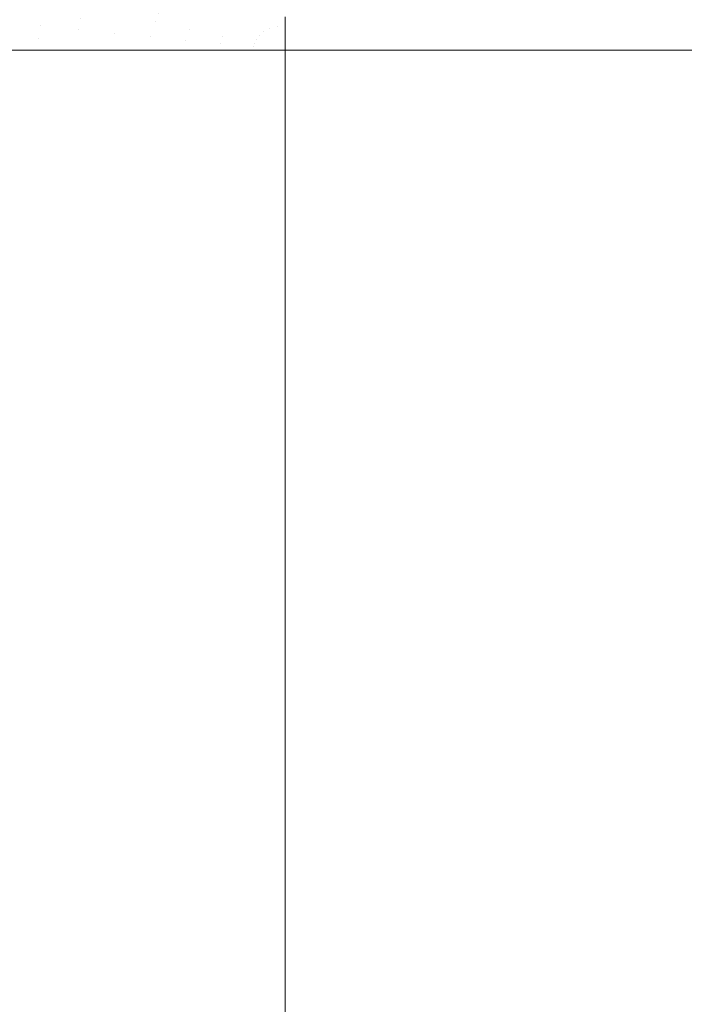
# Model space of a CAD drawing. Header units: centimetres. Extents: x -35.1 to 36.2, y 4.2 to 6.
# Tile 54 of 256: x -34.9933 to -34.9062, y 5.7751 to 5.9041. Entities that reach past the tile are written whole.
import ezdxf

# ---------------------------------------------------------------- set-up
doc = ezdxf.new("R2010")
doc.units = ezdxf.units.CM
doc.header["$LTSCALE"] = 2.54
doc.layers.add('Lucido design-1', color=7, linetype='Continuous')

# ---------------------------------------------------------------- blocks, each defined once
blk = doc.blocks.new('Gruppo-4-1')
at = {"color": 7, "linetype": 'Continuous', "lineweight": 9}
for points, invisible_edges in [([(-34.97552, 5.90381, -2312.32305), (-34.97444, 5.90591, -2312.32305), (-34.97871, 5.90746, -2312.3236), (-34.9795, 5.90611, -2312.3236)], 15), ([(-34.96898, 5.90598, -2312.32265), (-34.96537, 5.90396, -2312.32238), (-34.96415, 5.90494, -2312.32238), (-34.96711, 5.90748, -2312.32265)], 15), ([(-34.96711, 5.90748, -2313.12169), (-34.96415, 5.90494, -2313.12196), (-34.96537, 5.90396, -2313.12196), (-34.96898, 5.90598, -2313.12169)], 15), ([(-34.99514, 5.90582, -2312.32617), (-34.9956, 5.90381, -2312.32617), (-34.99056, 5.9033, -2312.32514), (-34.99016, 5.90504, -2312.32514)], 15), ([(-34.99016, 5.90504, -2313.1192), (-34.99056, 5.9033, -2313.1192), (-34.9956, 5.90381, -2313.11817), (-34.99514, 5.90582, -2313.11817)], 15), ([(-34.98079, 5.90232, -2312.3236), (-34.98009, 5.9048, -2312.3236), (-34.98477, 5.90582, -2312.32429), (-34.98528, 5.90428, -2312.32429)], 15), ([(-34.98528, 5.90428, -2313.12005), (-34.98477, 5.90582, -2313.12005), (-34.98009, 5.9048, -2313.12074), (-34.98079, 5.90232, -2313.12074)], 15), ([(-34.9795, 5.90611, -2312.3236), (-34.98009, 5.9048, -2312.3236), (-34.97552, 5.90381, -2312.32305)], 11), ([(-34.9795, 5.90611, -2313.12074), (-34.97506, 5.90484, -2313.12129), (-34.97552, 5.90381, -2313.12129), (-34.98009, 5.9048, -2313.12074)], 15), ([(-34.97028, 5.90439, -2312.32265), (-34.97444, 5.90591, -2312.32305), (-34.97552, 5.90381, -2312.32305), (-34.97108, 5.90284, -2312.32265)], 15), ([(-34.97506, 5.90484, -2313.12129), (-34.97444, 5.90591, -2313.12129), (-34.97028, 5.90439, -2313.12169), (-34.97108, 5.90284, -2313.12169)], 15), ([(-34.97028, 5.90439, -2312.32265), (-34.96623, 5.90291, -2312.32238), (-34.96537, 5.90396, -2312.32238), (-34.96898, 5.90598, -2312.32265)], 15), ([(-34.96898, 5.90598, -2313.12169), (-34.96537, 5.90396, -2313.12196), (-34.96623, 5.90291, -2313.12196), (-34.97028, 5.90439, -2313.12169)], 15), ([(-34.96048, 5.90289, -2312.32222), (-34.96253, 5.90578, -2312.32238), (-34.96415, 5.90494, -2312.32238), (-34.96127, 5.90248, -2312.32222)], 15), ([(-34.96127, 5.90248, -2313.12212), (-34.96415, 5.90494, -2313.12196), (-34.96253, 5.90578, -2313.12196), (-34.96048, 5.90289, -2313.12212)], 15), ([(-34.95952, 5.90316, -2312.32222), (-34.9606, 5.90634, -2312.32238), (-34.96253, 5.90578, -2312.32238), (-34.96048, 5.90289, -2312.32222)], 15), ([(-34.96048, 5.90289, -2313.12212), (-34.96253, 5.90578, -2313.12196), (-34.9606, 5.90634, -2313.12196), (-34.95952, 5.90316, -2313.12212)], 15), ([(-34.95848, 5.90445, -2312.32227), (-34.9606, 5.90634, -2312.32238), (-34.95952, 5.90316, -2312.32222)], 11), ([(-34.95952, 5.90316, -2313.12212), (-34.9606, 5.90634, -2313.12196), (-34.95848, 5.90445, -2313.12207)], 11), ([(-34.99078, 5.90165, -2312.32514), (-34.99056, 5.9033, -2312.32514), (-34.9956, 5.90381, -2312.32617), (-34.99586, 5.90189, -2312.32617)], 15), ([(-34.99586, 5.90189, -2313.11817), (-34.9956, 5.90381, -2313.11817), (-34.99056, 5.9033, -2313.1192), (-34.99078, 5.90165, -2313.1192)], 15), ([(-34.99016, 5.90504, -2312.32514), (-34.99056, 5.9033, -2312.32514), (-34.98562, 5.90281, -2312.32429), (-34.98528, 5.90428, -2312.32429)], 15), ([(-34.98528, 5.90428, -2313.12005), (-34.98562, 5.90281, -2313.12005), (-34.99056, 5.9033, -2313.1192), (-34.99016, 5.90504, -2313.1192)], 15), ([(-34.98528, 5.90428, -2312.32429), (-34.98562, 5.90281, -2312.32429), (-34.98079, 5.90232, -2312.3236)], 11), ([(-34.98079, 5.90232, -2313.12074), (-34.98562, 5.90281, -2313.12005), (-34.98528, 5.90428, -2313.12005)], 11), ([(-34.98079, 5.90232, -2312.3236), (-34.97608, 5.90185, -2312.32305), (-34.97552, 5.90381, -2312.32305), (-34.98009, 5.9048, -2312.3236)], 15), ([(-34.98009, 5.9048, -2313.12074), (-34.97552, 5.90381, -2313.12129), (-34.97608, 5.90185, -2313.12129), (-34.98079, 5.90232, -2313.12074)], 15), ([(-34.97108, 5.90284, -2312.32265), (-34.97552, 5.90381, -2312.32305), (-34.97608, 5.90185, -2312.32305)], 11), ([(-34.97149, 5.90139, -2313.12169), (-34.97608, 5.90185, -2313.12129), (-34.97552, 5.90381, -2313.12129), (-34.97108, 5.90284, -2313.12169)], 15), ([(-34.97108, 5.90284, -2313.12169), (-34.97552, 5.90381, -2313.12129), (-34.97506, 5.90484, -2313.12129)], 11), ([(-34.97108, 5.90284, -2312.32265), (-34.96675, 5.90189, -2312.32238), (-34.96623, 5.90291, -2312.32238), (-34.97028, 5.90439, -2312.32265)], 15), ([(-34.97028, 5.90439, -2313.12169), (-34.96623, 5.90291, -2313.12196), (-34.96675, 5.90189, -2313.12196), (-34.97108, 5.90284, -2313.12169)], 15), ([(-34.96187, 5.90199, -2312.32222), (-34.96537, 5.90396, -2312.32238), (-34.96623, 5.90291, -2312.32238), (-34.96229, 5.90148, -2312.32222)], 15), ([(-34.96229, 5.90148, -2313.12212), (-34.96623, 5.90291, -2313.12196), (-34.96537, 5.90396, -2313.12196), (-34.96187, 5.90199, -2313.12212)], 15), ([(-34.96127, 5.90248, -2312.32222), (-34.96415, 5.90494, -2312.32238), (-34.96537, 5.90396, -2312.32238), (-34.96187, 5.90199, -2312.32222)], 15), ([(-34.96187, 5.90199, -2313.12212), (-34.96537, 5.90396, -2313.12196), (-34.96415, 5.90494, -2313.12196), (-34.96127, 5.90248, -2313.12212)], 15), ([(-34.95952, 5.90316, -2312.32222), (-34.95848, 5.90326, -2312.32224), (-34.95848, 5.90445, -2312.32227)], 9), ([(-34.95848, 5.90445, -2313.12207), (-34.95848, 5.90326, -2313.1221), (-34.95952, 5.90316, -2313.12212)], 10), ([(36.07398, 5.90326, -2312.32224), (36.07398, 5.90445, -2312.32227), (-34.95848, 5.90445, -2312.32227), (-34.95848, 5.90326, -2312.32224)], 10), ([(-34.95848, 5.90326, -2313.1221), (-34.95848, 5.90445, -2313.12207), (-11.28099, 5.90445, -2313.12207), (-11.28099, 5.90326, -2313.1221)], 10), ([(-34.99037, 5.90009, -2312.32505), (-34.99056, 5.9033, -2312.32514), (-34.99078, 5.90165, -2312.32514)], 11), ([(-34.99078, 5.90165, -2313.1192), (-34.99056, 5.9033, -2313.1192), (-34.99037, 5.90009, -2313.11929)], 11), ([(-34.99056, 5.9033, -2312.32514), (-34.99037, 5.90009, -2312.32505), (-34.98586, 5.90009, -2312.32432)], 9), ([(-34.98586, 5.90009, -2312.32432), (-34.98562, 5.90281, -2312.32429), (-34.99056, 5.9033, -2312.32514)], 11), ([(-34.99056, 5.9033, -2313.1192), (-34.98562, 5.90281, -2313.12005), (-34.98586, 5.90009, -2313.12002)], 11), ([(-34.98586, 5.90009, -2313.12002), (-34.99037, 5.90009, -2313.11929), (-34.99056, 5.9033, -2313.1192)], 10), ([(-34.98562, 5.90281, -2312.32429), (-34.98586, 5.90009, -2312.32432), (-34.98362, 5.90009, -2312.32395)], 9), ([(-34.98362, 5.90009, -2313.12039), (-34.98586, 5.90009, -2313.12002), (-34.98562, 5.90281, -2313.12005)], 10), ([(-34.98079, 5.90232, -2312.3236), (-34.98562, 5.90281, -2312.32429), (-34.98362, 5.90009, -2312.32395)], 11), ([(-34.98362, 5.90009, -2313.12039), (-34.98562, 5.90281, -2313.12005), (-34.98079, 5.90232, -2313.12074)], 11), ([(-34.97608, 5.90185, -2312.32305), (-34.9716, 5.90009, -2312.32268), (-34.97108, 5.90284, -2312.32265)], 11), ([(-34.97108, 5.90284, -2312.32265), (-34.9716, 5.90009, -2312.32268), (-34.96979, 5.90009, -2312.32253)], 9), ([(-34.97108, 5.90284, -2313.12169), (-34.96675, 5.90189, -2313.12196), (-34.96702, 5.90094, -2313.12196), (-34.97149, 5.90139, -2313.12169)], 15), ([(-34.96675, 5.90189, -2312.32238), (-34.97108, 5.90284, -2312.32265), (-34.96979, 5.90009, -2312.32253)], 11), ([(-34.96229, 5.90148, -2312.32222), (-34.96623, 5.90291, -2312.32238), (-34.96675, 5.90189, -2312.32238), (-34.96255, 5.90098, -2312.32222)], 15), ([(-34.96255, 5.90098, -2313.12212), (-34.96675, 5.90189, -2313.12196), (-34.96623, 5.90291, -2313.12196), (-34.96229, 5.90148, -2313.12212)], 15), ([(-34.96127, 5.90248, -2312.32222), (-34.95848, 5.90009, -2312.32217), (-34.96048, 5.90289, -2312.32222)], 11), ([(-34.96048, 5.90289, -2313.12212), (-34.95848, 5.90009, -2313.12217), (-34.96127, 5.90248, -2313.12212)], 11), ([(-34.96048, 5.90289, -2312.32222), (-34.95848, 5.90009, -2312.32217), (-34.95952, 5.90316, -2312.32222)], 11), ([(-34.95952, 5.90316, -2313.12212), (-34.95848, 5.90009, -2313.12217), (-34.96048, 5.90289, -2313.12212)], 11), ([(-34.95952, 5.90316, -2312.32222), (-34.95848, 5.90009, -2312.32217), (-34.95848, 5.90326, -2312.32224)], 9), ([(-34.95848, 5.90326, -2313.1221), (-34.95848, 5.90009, -2313.12217), (-34.95952, 5.90316, -2313.12212)], 10), ([(-34.95848, 5.90326, -2312.32224), (-34.95848, 5.90009, -2312.32217), (36.07398, 5.90009, -2312.32217), (36.07398, 5.90326, -2312.32224)], 8), ([(-11.28099, 5.90326, -2313.1221), (-11.28099, 5.90009, -2313.12217), (-34.95848, 5.90009, -2313.12217), (-34.95848, 5.90326, -2313.1221)], 8), ([(-34.99078, 5.90165, -2313.1192), (-34.99084, 5.90009, -2313.11919), (-34.99696, 5.90009, -2313.11794), (-34.99586, 5.90189, -2313.11817)], 13), ([(-34.99586, 5.90189, -2312.32617), (-34.99593, 5.90009, -2312.32619), (-34.99084, 5.90009, -2312.32515), (-34.99078, 5.90165, -2312.32514)], 13), ([(-34.99078, 5.90165, -2312.32514), (-34.99084, 5.90009, -2312.32515), (-34.99037, 5.90009, -2312.32505)], 9), ([(-34.99037, 5.90009, -2313.11929), (-34.99084, 5.90009, -2313.11919), (-34.99078, 5.90165, -2313.1192)], 10), ([(-34.98362, 5.90009, -2312.32395), (-34.98099, 5.90009, -2312.32363), (-34.98079, 5.90232, -2312.3236)], 10), ([(-34.98079, 5.90232, -2313.12074), (-34.98099, 5.90009, -2313.12071), (-34.98362, 5.90009, -2313.12039)], 9), ([(-34.98079, 5.90232, -2312.3236), (-34.98099, 5.90009, -2312.32363), (-34.97675, 5.90009, -2312.32311)], 9), ([(-34.97675, 5.90009, -2313.12123), (-34.98099, 5.90009, -2313.12071), (-34.98079, 5.90232, -2313.12074)], 10), ([(-34.97675, 5.90009, -2312.32311), (-34.97608, 5.90185, -2312.32305), (-34.98079, 5.90232, -2312.3236)], 11), ([(-34.98079, 5.90232, -2313.12074), (-34.97608, 5.90185, -2313.12129), (-34.97675, 5.90009, -2313.12123)], 11), ([(-34.97675, 5.90009, -2312.32311), (-34.97623, 5.90009, -2312.32306), (-34.97608, 5.90185, -2312.32305)], 10), ([(-34.97675, 5.90009, -2313.12123), (-34.97608, 5.90185, -2313.12129), (-34.97149, 5.90139, -2313.12169)], 11), ([(-34.97149, 5.90139, -2313.12169), (-34.96979, 5.90009, -2313.12181), (-34.97675, 5.90009, -2313.12123)], 9), ([(-34.97608, 5.90185, -2312.32305), (-34.97623, 5.90009, -2312.32306), (-34.9716, 5.90009, -2312.32268)], 9), ([(-34.96979, 5.90009, -2313.12181), (-34.97149, 5.90139, -2313.12169), (-34.96702, 5.90094, -2313.12196)], 11), ([(-34.96979, 5.90009, -2312.32253), (-34.9671, 5.90009, -2312.32241), (-34.96675, 5.90189, -2312.32238)], 10), ([(-34.96675, 5.90189, -2312.32238), (-34.9671, 5.90009, -2312.32241), (-34.96277, 5.90009, -2312.32222)], 9), ([(-34.96269, 5.90051, -2313.12212), (-34.96702, 5.90094, -2313.12196), (-34.96675, 5.90189, -2313.12196), (-34.96255, 5.90098, -2313.12212)], 15), ([(-34.96277, 5.90009, -2312.32222), (-34.96255, 5.90098, -2312.32222), (-34.96675, 5.90189, -2312.32238)], 11), ([(-34.96255, 5.90098, -2312.32222), (-34.95848, 5.90009, -2312.32217), (-34.96229, 5.90148, -2312.32222)], 11), ([(-34.96229, 5.90148, -2313.12212), (-34.95848, 5.90009, -2313.12217), (-34.96255, 5.90098, -2313.12212)], 11), ([(-34.96229, 5.90148, -2312.32222), (-34.95848, 5.90009, -2312.32217), (-34.96187, 5.90199, -2312.32222)], 11), ([(-34.96187, 5.90199, -2313.12212), (-34.95848, 5.90009, -2313.12217), (-34.96229, 5.90148, -2313.12212)], 11), ([(-34.96187, 5.90199, -2312.32222), (-34.95848, 5.90009, -2312.32217), (-34.96127, 5.90248, -2312.32222)], 11), ([(-34.96127, 5.90248, -2313.12212), (-34.95848, 5.90009, -2313.12217), (-34.96187, 5.90199, -2313.12212)], 11), ([(-34.99084, 4.30009, -2313.11919), (-34.99696, 4.30009, -2313.11794), (-34.99696, 5.90009, -2313.11794), (-34.99084, 5.90009, -2313.11919)], 10), ([(-34.99084, 5.90009, -2312.32515), (-34.99593, 5.90009, -2312.32619), (-34.99593, 4.30009, -2312.32619), (-34.99084, 4.30009, -2312.32515)], 10), ([(-34.99084, 4.30009, -2312.32515), (-34.99037, 4.30009, -2312.32505), (-34.99037, 5.90009, -2312.32505), (-34.99084, 5.90009, -2312.32515)], 10), ([(-34.99084, 5.90009, -2313.11919), (-34.99037, 5.90009, -2313.11929), (-34.99037, 4.30009, -2313.11929), (-34.99084, 4.30009, -2313.11919)], 10), ([(-34.98586, 5.90009, -2312.32432), (-34.99037, 5.90009, -2312.32505), (-34.99037, 4.30009, -2312.32505), (-34.98586, 4.30009, -2312.32432)], 10), ([(-34.98586, 4.30009, -2313.12002), (-34.99037, 4.30009, -2313.11929), (-34.99037, 5.90009, -2313.11929), (-34.98586, 5.90009, -2313.12002)], 10), ([(-34.98586, 4.30009, -2312.32432), (-34.98362, 4.30009, -2312.32395), (-34.98362, 5.90009, -2312.32395), (-34.98586, 5.90009, -2312.32432)], 10), ([(-34.98586, 5.90009, -2313.12002), (-34.98362, 5.90009, -2313.12039), (-34.98362, 4.30009, -2313.12039), (-34.98586, 4.30009, -2313.12002)], 10), ([(-34.98099, 5.90009, -2312.32363), (-34.98362, 5.90009, -2312.32395), (-34.98362, 4.30009, -2312.32395), (-34.98099, 4.30009, -2312.32363)], 10), ([(-34.98099, 4.30009, -2313.12071), (-34.98362, 4.30009, -2313.12039), (-34.98362, 5.90009, -2313.12039), (-34.98099, 5.90009, -2313.12071)], 10), ([(-34.98099, 4.30009, -2312.32363), (-34.97675, 4.30009, -2312.32311), (-34.97675, 5.90009, -2312.32311), (-34.98099, 5.90009, -2312.32363)], 10), ([(-34.98099, 5.90009, -2313.12071), (-34.97675, 5.90009, -2313.12123), (-34.97675, 4.30009, -2313.12123), (-34.98099, 4.30009, -2313.12071)], 10), ([(-34.9716, 5.90009, -2312.32268), (-34.97623, 5.90009, -2312.32306), (-34.97675, 4.30009, -2312.32311), (-34.9716, 4.30009, -2312.32268)], 10), ([(-34.97623, 5.90009, -2312.32306), (-34.97675, 5.90009, -2312.32311), (-34.97675, 4.30009, -2312.32311)], 10), ([(-34.97675, 5.90009, -2313.12123), (-34.9716, 4.30009, -2313.12166), (-34.97623, 4.30009, -2313.12128)], 9), ([(-34.97675, 5.90009, -2313.12123), (-34.96979, 5.90009, -2313.12181), (-34.96979, 4.30009, -2313.12181), (-34.9716, 4.30009, -2313.12166)], 10), ([(-34.97623, 4.30009, -2313.12128), (-34.97675, 4.30009, -2313.12123), (-34.97675, 5.90009, -2313.12123)], 10), ([(-34.9716, 4.30009, -2312.32268), (-34.96979, 4.30009, -2312.32253), (-34.96979, 5.90009, -2312.32253), (-34.9716, 5.90009, -2312.32268)], 10), ([(-34.96702, 5.90094, -2313.12196), (-34.9671, 5.90009, -2313.12193), (-34.96979, 5.90009, -2313.12181)], 9), ([(-34.9671, 5.90009, -2312.32241), (-34.96979, 5.90009, -2312.32253), (-34.96979, 4.30009, -2312.32253), (-34.9671, 4.30009, -2312.32241)], 10), ([(-34.9671, 4.30009, -2313.12193), (-34.96979, 4.30009, -2313.12181), (-34.96979, 5.90009, -2313.12181), (-34.9671, 5.90009, -2313.12193)], 10), ([(-34.96277, 5.90009, -2313.12212), (-34.9671, 5.90009, -2313.12193), (-34.96702, 5.90094, -2313.12196)], 10), ([(-34.9671, 4.30009, -2312.32241), (-34.96277, 4.30009, -2312.32222), (-34.96277, 5.90009, -2312.32222), (-34.9671, 5.90009, -2312.32241)], 10), ([(-34.9671, 5.90009, -2313.12193), (-34.96277, 5.90009, -2313.12212), (-34.96277, 4.30009, -2313.12212), (-34.9671, 4.30009, -2313.12193)], 10), ([(-34.96702, 5.90094, -2313.12196), (-34.96269, 5.90051, -2313.12212), (-34.96277, 5.90009, -2313.12212)], 11), ([(-34.96277, 5.90009, -2312.32222), (-34.96272, 5.90009, -2312.32222), (-34.96255, 5.90098, -2312.32222)], 10), ([(-34.96269, 5.90051, -2313.12212), (-34.96272, 5.90009, -2313.12212), (-34.96277, 5.90009, -2313.12212)], 9), ([(-34.96272, 5.90009, -2312.32222), (-34.96277, 5.90009, -2312.32222), (-34.96277, 4.30009, -2312.32222), (-34.96272, 4.30009, -2312.32222)], 10), ([(-34.96272, 4.30009, -2313.12212), (-34.96277, 4.30009, -2313.12212), (-34.96277, 5.90009, -2313.12212), (-34.96272, 5.90009, -2313.12212)], 10), ([(-34.96272, 5.90009, -2312.32222), (-34.95848, 5.90009, -2312.32217), (-34.96255, 5.90098, -2312.32222)], 10), ([(-34.96269, 5.90051, -2313.12212), (-34.95848, 5.90009, -2313.12217), (-34.96272, 5.90009, -2313.12212)], 9), ([(-34.96272, 4.30009, -2312.32222), (-34.95848, 4.30009, -2312.32217), (-34.95848, 5.90009, -2312.32217), (-34.96272, 5.90009, -2312.32222)], 8), ([(-34.96272, 5.90009, -2313.12212), (-34.95848, 5.90009, -2313.12217), (-34.95848, 4.30009, -2313.12217), (-34.96272, 4.30009, -2313.12212)], 8), ([(-34.96255, 5.90098, -2313.12212), (-34.95848, 5.90009, -2313.12217), (-34.96269, 5.90051, -2313.12212)], 11), ([(-34.95848, 4.30009, -2313.12217), (-11.28099, 5.90009, -2313.12217), (-11.28099, 4.70009, -2313.12217)], 9), ([(-34.95848, 4.30009, -2313.12217), (-34.95848, 5.90009, -2313.12217), (-11.28099, 5.90009, -2313.12217)], 8)]:
    blk.add_3dface(points, dxfattribs=dict(at, invisible_edges=invisible_edges))
blk.add_3dface([(-34.95848, 5.90009, -2312.32217), (-34.95848, 4.30009, -2312.32217), (36.07398, 4.30009, -2312.32217), (36.07398, 5.90009, -2312.32217)], dxfattribs=at)

msp = doc.modelspace()

# ---------------------------------------------------------------- block references
at = {"layer": 'Lucido design-1', "color": 7}
msp.add_blockref('Gruppo-4-1', (0, 0), dxfattribs=at)

doc.saveas('drawing.dxf')
